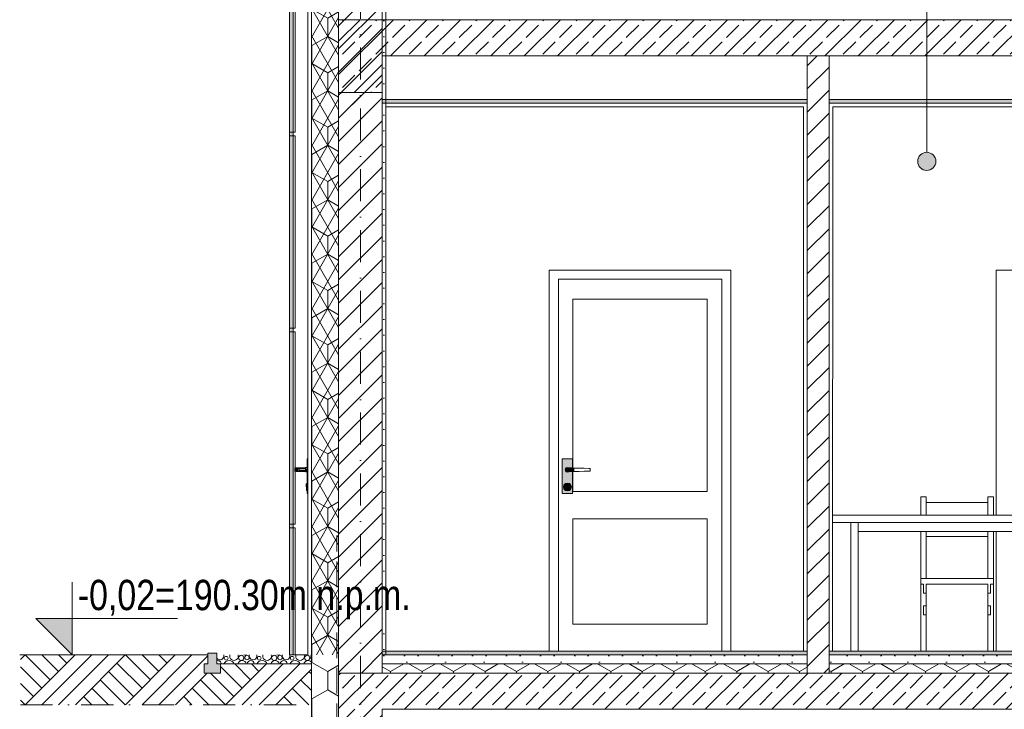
# Model space of a CAD drawing. Header units: millimetres. Extents: x -126680 to -83680, y 18016 to 39016.
# Tile 6 of 121: x -123805 to -118384, y 25392 to 29192. Entities that reach past the tile are written whole.
import ezdxf

# ---------------------------------------------------------------- set-up
doc = ezdxf.new("R2010")
doc.units = ezdxf.units.MM
doc.header["$MEASUREMENT"] = 0
for name, pattern in [('Krawędzie ukryte', [195.611112, 141.111112, -54.5]), ('Kropki i Kreski', [335.138881, 176.388884, -88.194442, 0, -70.555556]), ('Wipeout_Contour', [1000, 0, -1000])]:
    doc.linetypes.add(name, pattern=pattern)
for name, color, linetype, lineweight in [('Nowe_0_Nr_pióra__21', 7, 'Continuous', 20), ('Nowe_Konstrukcja - Stropy_Nr_pióra__21', 7, 'Continuous', 20), ('Nowe_Konstrukcja - Stropy_Nr_pióra__3', 7, 'Continuous', 13), ('Nowe_Konstrukcja - Ściany zew_Nr_pióra__106', 252, 'Continuous', 13), ('Nowe_Konstrukcja - Ściany zew_Nr_pióra__18', 9, 'Continuous', 15), ('Nowe_Konstrukcja - Ściany zew_Nr_pióra__19', 255, 'Continuous', 0), ('Nowe_Konstrukcja - Ściany zew_Nr_pióra__21', 7, 'Continuous', 20), ('Nowe_Konstrukcja - Ściany zew_Nr_pióra__3', 7, 'Continuous', 13), ('Nowe_Osie_Nr_pióra__3', 7, 'Continuous', 13), ('Nowe_Osie_Nr_pióra__4', 8, 'Continuous', 13), ('Nowe_Tabelka_Nr_pióra__3', 7, 'Continuous', 13), ('Nowe_Wnętrze - Umeblowanie_Nr_pióra__3', 7, 'Continuous', 13), ('Nowe_zagospodarowanie_Nr_pióra__21', 7, 'Continuous', 20)]:
    doc.layers.add(name, color=color, linetype=linetype, lineweight=lineweight)
for name, color, linetype, lineweight, true_color in [('Nowe_Konstrukcja - Stropy_Nr_pióra__23', 7, 'Continuous', 13, 0x858585), ('Nowe_Konstrukcja - Ściany zew_Nr_pióra__102', 7, 'Continuous', 13, 0x3e3e3e), ('Nowe_Konstrukcja - Ściany zew_Nr_pióra__142', 7, 'Continuous', 0, 0xe8e8e8), ('Nowe_Konstrukcja - Ściany zew_Nr_pióra__23', 7, 'Continuous', 13, 0x858585), ('Nowe_Konstrukcja - Ściany zew_Nr_pióra__61', 7, 'Continuous', 18, 0x6a6a6a), ('Nowe_Konstrukcja - Ściany zew_Nr_pióra__62', 7, 'Continuous', 18, 0xaaaaaa), ('Nowe_Konstrukcja - Ściany zew_Nr_pióra__87', 7, 'Continuous', 13, 0x6a6a6a)]:
    doc.layers.add(name, color=color, linetype=linetype, lineweight=lineweight, true_color=true_color)
doc.layers.add('Nowe_Konstrukcja - Ściany zew', color=7, linetype='Continuous')
doc.layers.add('Nowe_zagospodarowanie', color=7, linetype='Continuous')
doc.styles.add('STYL_AUTOMATYCZNY_2', font='arial.ttf', dxfattribs={"width": 0.8})
pattern_1 = [(45, (0, 0), (-63.63961, 63.63961), [])]
pattern_2 = [(0, (0, 0), (0, 389.7114), [24.375, -200.625]), (0, (112.5, 194.86), (0, 389.7114), [24.375, -200.625]), (60, (0, 0), (-337.5, 194.8557), [24.375, -200.625]), (60, (225, 0), (-337.5, 194.8557), [24.375, -200.625]), (120, (24.37, 0), (337.5, 194.8557), [24.375, -200.625]), (120, (249.38, 0), (337.5, 194.8557), [24.375, -200.625]), (0, (0, 37.5), (0, 75), [0, -75, 0, -112.5]), (45, (37.5, 37.5), (-53.03301, 53.03301), [0, -56.25, 0, -93.75])]
pattern_3 = [(90, (0, 0), (-173.20508, 0), [100, -200]), (90, (-86.6, 150), (-173.20508, 0), [100, -200]), (150, (-4e-14, 100), (86.60254, 150), [100, -200]), (150, (-173.2, 100), (86.60254, 150), [100, -200]), (210, (0, 0), (-86.60254, 150), [100, -200]), (210, (-173.2, -7e-14), (-86.60254, 150), [100, -200])]
pattern_4 = [(45, (0, 0), (-91.92388, 91.92388), []), (45, (-45.96, 45.96), (-91.92388, 91.92388), [97.5, -32.5])]

# ---------------------------------------------------------------- blocks, each defined once
blk = doc.blocks.new('*X2')
at = {"layer": 'Nowe_Konstrukcja - Ściany zew_Nr_pióra__23', "color": 252, "linetype": 'Continuous', "lineweight": 13, "true_color": 0x858585}
for centre, radius in [((-122668.4, 25673.7), 10.3), ((-122585.8, 25675.8), 14.3), ((-122553.9, 25677.5), 12.5), ((-122486.5, 25673.7), 10.3), ((-122404, 25675.8), 14.3), ((-122372.1, 25677.5), 12.5), ((-122304.7, 25673.7), 10.3), ((-122222.1, 25675.8), 14.3)]:
    blk.add_circle(centre, radius, dxfattribs=at)
for centre, radius, start, end in [((-122702.1, 25686.4), 21.3, 215.0233, 16.0572), ((-122714.8, 25641.5), 19.2, 2.3472, 104.0973), ((-122652.8, 25630.9), 30.6, 21.9151, 158.0849), ((-122625.3, 25685.3), 23.7, 162.8663, 17.1337), ((-122581, 25637.1), 23.9, 12.5783, 167.4217), ((-122562.8, 25721.9), 30.6, 255.0819, 284.9181), ((-122533, 25641.5), 19.2, 2.3472, 177.6528), ((-122520.2, 25686.4), 21.3, 163.9428, 16.0572), ((-122470.9, 25630.9), 30.6, 21.9151, 158.0849), ((-122443.5, 25685.3), 23.7, 162.8663, 17.1337), ((-122399.1, 25637.1), 23.9, 12.5783, 167.4217), ((-122380.9, 25721.9), 30.6, 255.0819, 284.9181), ((-122351.1, 25641.5), 19.2, 2.3472, 177.6528), ((-122338.4, 25686.4), 21.3, 163.9428, 16.0572), ((-122289.1, 25630.9), 30.6, 21.9151, 158.0849), ((-122261.6, 25685.3), 23.7, 162.8663, 17.1337), ((-122217.3, 25637.1), 23.9, 41.7902, 167.4217), ((-122199.1, 25721.9), 30.6, 255.0819, 269.1893), ((-122190.2, 25677.5), 12.5, 137.8719, 222.1281)]:
    blk.add_arc(centre, radius, start, end, dxfattribs=at)
blk = doc.blocks.new('Wypełnienie_1_2', base_point=(0, 0))
at = {"layer": 'Nowe_Konstrukcja - Ściany zew_Nr_pióra__23', "color": 252, "linetype": 'Continuous', "lineweight": 13, "true_color": 0x858585}
blk.add_blockref('*X2', (0, 0), dxfattribs=at)
blk = doc.blocks.new('Polilinia_26_2', base_point=(-118811.1, 28411.4))
at = {"layer": 'Nowe_zagospodarowanie', "linetype": 'Continuous', "lineweight": 0, "true_color": 0x000000}
blk.add_hatch(color=18, dxfattribs=at).paths.add_polyline_path([(-118861.1, 28411.4), (-118857.3, 28392.3), (-118846.5, 28376), (-118830.2, 28365.2), (-118811.1, 28361.4), (-118792, 28365.2), (-118775.8, 28376), (-118764.9, 28392.3), (-118761.1, 28411.4), (-118764.9, 28430.5), (-118775.8, 28446.7), (-118792, 28457.6), (-118811.1, 28461.4), (-118830.2, 28457.6), (-118846.5, 28446.7), (-118857.3, 28430.5)])
at = {"layer": 'Nowe_zagospodarowanie_Nr_pióra__21', "color": 7, "linetype": 'Continuous', "lineweight": 20, "flags": 128}
blk.add_lwpolyline([(-118811.1, 28461.4), (-118811.1, 29394.6), (-119311.1, 29394.6), (-119311.1, 29644.6), (-119311.1, 29694.6), (-118811.1, 29694.6), (-118811.1, 29394.6)], dxfattribs=at)
at = {"layer": 'Nowe_zagospodarowanie_Nr_pióra__21', "color": 7, "linetype": 'Continuous', "lineweight": 20}
blk.add_circle((-118811.1, 28411.4), 50, dxfattribs=at)

msp = doc.modelspace()

# ---------------------------------------------------------------- hatches: boundary and pattern name
at = {"layer": 'Nowe_Konstrukcja - Stropy_Nr_pióra__23', "linetype": 'Continuous', "lineweight": 13, "true_color": 0x858585}
h = msp.add_hatch(dxfattribs=at)
h.set_pattern_fill('Beton_zbrojony_0002', color=252, style=0, pattern_type=2)
h.set_pattern_definition(pattern_4)
h.paths.add_polyline_path([(-122049.5, 28791.9), (-121809.5, 28791.9), (-121809.5, 28992.3), (-112149.5, 28992.3), (-112149.5, 28990), (-111909.5, 28990), (-111909.5, 29192.3), (-122049.5, 29192.3)])
at = {"layer": 'Nowe_Konstrukcja - Stropy_Nr_pióra__23', "linetype": 'Continuous', "lineweight": 0, "true_color": 0xe0e0e0}
for points in [[(-119469.2, 28752.3), (-121809.2, 28752.3), (-121809.2, 28732.3), (-119469.2, 28732.3)], [(-116709.2, 28752.3), (-119349.2, 28752.3), (-119349.2, 28732.3), (-116709.2, 28732.3)], [(-119469.5, 25712.3), (-121809.5, 25712.3), (-121809.5, 25692.3), (-119469.5, 25692.3)], [(-116709.5, 25712.3), (-119349.5, 25712.3), (-119349.5, 25692.3), (-116709.5, 25692.3)]]:
    msp.add_hatch(color=254, dxfattribs=at).paths.add_polyline_path(points)
at = {"layer": 'Nowe_Konstrukcja - Stropy_Nr_pióra__23', "linetype": 'Continuous', "lineweight": 13, "true_color": 0x858585}
h = msp.add_hatch(dxfattribs=at)
h.set_pattern_fill('Beton_lekki_0002', color=252, style=0, pattern_type=2)
h.set_pattern_definition(pattern_2)
h.paths.add_polyline_path([(-119469.5, 25692.3), (-121809.5, 25692.3), (-121809.5, 25642.3), (-119469.5, 25642.3)])
h = msp.add_hatch(dxfattribs=at)
h.set_pattern_fill('Styropian_0002', color=252, style=0, pattern_type=2)
h.set_pattern_definition(pattern_3)
h.paths.add_polyline_path([(-119469.5, 25642.3), (-121809.5, 25642.3), (-121809.5, 25592.3), (-119469.5, 25592.3)])
h = msp.add_hatch(dxfattribs=at)
h.set_pattern_fill('Beton_lekki_0002', color=252, style=0, pattern_type=2)
h.set_pattern_definition(pattern_2)
h.paths.add_polyline_path([(-116709.5, 25692.3), (-119349.5, 25692.3), (-119349.5, 25642.3), (-116709.5, 25642.3)])
h = msp.add_hatch(dxfattribs=at)
h.set_pattern_fill('Styropian_0002', color=252, style=0, pattern_type=2)
h.set_pattern_definition(pattern_3)
h.paths.add_polyline_path([(-116709.5, 25642.3), (-119349.5, 25642.3), (-119349.5, 25592.3), (-116709.5, 25592.3)])
h = msp.add_hatch(dxfattribs=at)
h.set_pattern_fill('Beton_zbrojony_0002', color=252, style=0, pattern_type=2)
h.set_pattern_definition(pattern_4)
h.paths.add_polyline_path([(-122049.5, 25342.3), (-121809.5, 25342.3), (-121809.5, 25392.3), (-112149.5, 25392.3), (-111909.5, 25392.3), (-111909.5, 25592.3), (-122049.5, 25592.3), (-122049.5, 25392.3)])
at = {"layer": 'Nowe_Konstrukcja - Ściany zew_Nr_pióra__102', "linetype": 'Continuous', "lineweight": 13, "true_color": 0x3e3e3e}
for points in [[(-120799.9, 26718.3), (-120800.8, 26718.8), (-120802.5, 26712.3), (-120801.5, 26712.3)], [(-120801.5, 26712.3), (-120802.5, 26712.3), (-120800.8, 26705.8), (-120799.9, 26706.3)], [(-120795.5, 26722.7), (-120796, 26723.5), (-120800.8, 26718.8), (-120799.9, 26718.3)], [(-120799.9, 26706.3), (-120800.8, 26705.8), (-120796, 26701), (-120795.5, 26701.9)], [(-120795.5, 26701.9), (-120796, 26701), (-120789.5, 26699.3), (-120789.5, 26700.3)], [(-120789.5, 26700.3), (-120789.5, 26699.3), (-120783, 26701), (-120783.5, 26701.9)], [(-120783.5, 26701.9), (-120783, 26701), (-120781.8, 26702.3), (-120783.1, 26702.3)], [(-120795.6, 26629.8), (-120796.4, 26630.3), (-120797.5, 26626.3), (-120796.5, 26626.3)], [(-120796.5, 26626.3), (-120797.5, 26626.3), (-120796.4, 26622.3), (-120795.6, 26622.8)], [(-120795.6, 26622.8), (-120796.4, 26622.3), (-120793.5, 26619.4), (-120793, 26620.2)], [(-120793, 26620.2), (-120793.5, 26619.4), (-120789.5, 26618.3), (-120789.5, 26619.3)], [(-120789.5, 26619.3), (-120789.5, 26618.3), (-120785.5, 26619.4), (-120786, 26620.2)], [(-120786, 26620.2), (-120785.5, 26619.4), (-120782.6, 26622.3), (-120783.4, 26622.8)]]:
    msp.add_hatch(color=250, dxfattribs=at).paths.add_polyline_path(points)
at = {"layer": 'Nowe_Konstrukcja - Ściany zew_Nr_pióra__106', "linetype": 'Continuous', "lineweight": 13}
for points in [[(-120809.5, 26617.3), (-120811.5, 26617.3), (-120808.6, 26606.3), (-120806.8, 26607.3)], [(-120783.4, 26629.8), (-120782.6, 26630.3), (-120785.5, 26633.2), (-120786, 26632.3)], [(-120806.8, 26607.3), (-120808.6, 26606.3), (-120800.5, 26598.2), (-120799.5, 26600)], [(-120799.5, 26600), (-120800.5, 26598.2), (-120789.5, 26595.3), (-120789.5, 26597.3)], [(-120789.5, 26597.3), (-120789.5, 26595.3), (-120778.5, 26598.2), (-120779.5, 26600)]]:
    msp.add_hatch(color=252, dxfattribs=at).paths.add_polyline_path(points)
at = {"layer": 'Nowe_Konstrukcja - Ściany zew_Nr_pióra__142', "linetype": 'Continuous', "lineweight": 0, "true_color": 0xe8e8e8}
msp.add_hatch(color=254, dxfattribs=at).paths.add_polyline_path([(-120769.5, 26617.3), (-120767.5, 26617.3), (-120770.5, 26628.3), (-120772.2, 26627.3)])
at = {"layer": 'Nowe_Konstrukcja - Ściany zew_Nr_pióra__18', "linetype": 'Continuous', "lineweight": 15}
h = msp.add_hatch(color=9, dxfattribs=at)
h.paths.add_polyline_path([(-120761, 26772.3), (-120818, 26772.3), (-120818, 26582.3), (-120761, 26582.3), (-120761, 26702.4), (-120764.5, 26702.3), (-120781.8, 26702.3), (-120783, 26701), (-120789.5, 26699.3), (-120796, 26701), (-120800.8, 26705.8), (-120802.5, 26712.3), (-120800.8, 26718.8), (-120796, 26723.5), (-120789.5, 26725.3), (-120783, 26723.5), (-120781.8, 26722.3), (-120764.5, 26722.3), (-120761, 26722.2)])
h.paths.add_polyline_path([(-120808.6, 26606.3), (-120811.5, 26617.3), (-120808.6, 26628.3), (-120800.5, 26636.3), (-120789.5, 26639.3), (-120778.5, 26636.3), (-120770.5, 26628.3), (-120767.5, 26617.3), (-120770.5, 26606.3), (-120778.5, 26598.2), (-120789.5, 26595.3), (-120800.5, 26598.2)], flags=0)
for points in [[(-122290.5, 26721.9), (-122290.5, 26702.7), (-122288.2, 26703.5), (-122288.2, 26721.1)], [(-122288.2, 26721.1), (-122288.2, 26703.5), (-122283.5, 26704.2), (-122283.5, 26720.3)], [(-120789.5, 26702.3), (-120764.5, 26702.3), (-120764.5, 26722.3), (-120789.5, 26722.3), (-120794.5, 26720.9), (-120798.2, 26717.3), (-120799.5, 26712.3), (-120798.2, 26707.3), (-120794.5, 26703.6)], [(-120764.5, 26722.3), (-120764.5, 26702.3), (-120751.1, 26702.7), (-120751.1, 26721.9)], [(-120772.2, 26607.3), (-120770.5, 26606.3), (-120767.5, 26617.3), (-120769.5, 26617.3)]]:
    msp.add_hatch(color=9, dxfattribs=at).paths.add_polyline_path(points)
h = msp.add_hatch(color=9, dxfattribs=at)
h.paths.add_polyline_path([(-120809.5, 26617.3), (-120806.8, 26607.3), (-120799.5, 26600), (-120789.5, 26597.3), (-120779.5, 26600), (-120772.2, 26607.3), (-120769.5, 26617.3), (-120772.2, 26627.3), (-120779.5, 26634.6), (-120789.5, 26637.3), (-120799.5, 26634.6), (-120806.8, 26627.3)])
h.paths.add_polyline_path([(-120797.5, 26626.3), (-120796.4, 26630.3), (-120793.5, 26633.2), (-120789.5, 26634.3), (-120785.5, 26633.2), (-120782.6, 26630.3), (-120781.5, 26626.3), (-120782.6, 26622.3), (-120785.5, 26619.4), (-120789.5, 26618.3), (-120793.5, 26619.4), (-120796.4, 26622.3)], flags=0)
at = {"layer": 'Nowe_Konstrukcja - Ściany zew_Nr_pióra__19', "linetype": 'Continuous', "lineweight": 0}
for points in [[(-120779.5, 26634.6), (-120778.5, 26636.3), (-120789.5, 26639.3), (-120789.5, 26637.3)], [(-120772.2, 26627.3), (-120770.5, 26628.3), (-120778.5, 26636.3), (-120779.5, 26634.6)]]:
    msp.add_hatch(color=255, dxfattribs=at).paths.add_polyline_path(points)
at = {"layer": 'Nowe_Konstrukcja - Ściany zew_Nr_pióra__21', "linetype": 'Continuous', "lineweight": 20}
msp.add_hatch(color=7, dxfattribs=at).paths.add_polyline_path([(-123517.2, 25692.3), (-123517.2, 25892.3), (-123717.2, 25892.3)])
at = {"layer": 'Nowe_Konstrukcja - Ściany zew_Nr_pióra__23', "linetype": 'Continuous', "lineweight": 0, "true_color": 0xe0e0e0}
msp.add_hatch(color=254, dxfattribs=at).paths.add_polyline_path([(-122299.5, 29292.3), (-122319.5, 29292.3), (-122319.5, 25692.3), (-122299.5, 25692.3)])
at = {"layer": 'Nowe_Konstrukcja - Ściany zew_Nr_pióra__23', "linetype": 'Continuous', "lineweight": 13, "true_color": 0x858585}
h = msp.add_hatch(dxfattribs=at)
h.set_pattern_fill('Bloczki_ceramiczne_0002', color=252, style=0, pattern_type=2)
h.set_pattern_definition(pattern_1)
h.paths.add_polyline_path([(-122049.5, 29292.3), (-122049.5, 25692.3), (-121809.5, 25692.3), (-121809.5, 29292.3)])
h = msp.add_hatch(dxfattribs=at)
h.set_pattern_fill('Tynk_0002', color=252, style=0, pattern_type=2)
h.set_pattern_definition([(0, (0, 0), (0, 86.60254), [0, -50]), (0, (25, 43.3), (0, 86.60254), [0, -50])])
h.paths.add_polyline_path([(-121809.5, 29292.3), (-121809.5, 25692.3), (-121789.5, 25692.3), (-121789.5, 29292.3)])
h = msp.add_hatch(dxfattribs=at)
h.set_pattern_fill('Bloczki_ceramiczne_0002', color=252, style=0, pattern_type=2)
h.set_pattern_definition(pattern_1)
h.paths.add_polyline_path([(-119349.5, 28992.3), (-119469.5, 28992.3), (-119469.5, 25592.3), (-119349.5, 25592.3)])
h = msp.add_hatch(dxfattribs=at)
h.set_pattern_fill('Bloczki_ceramiczne_0002', color=252, style=0, pattern_type=2)
h.set_pattern_definition(pattern_1)
h.paths.add_polyline_path([(-122049.5, 25712.3), (-121809.5, 25712.3), (-121809.5, 28793.7), (-121929.5, 28793.7), (-122049.5, 28793.7)])
for points in [[(-120783.5, 26722.7), (-120783, 26723.5), (-120789.5, 26725.3), (-120789.5, 26724.3)], [(-120783.5, 26722.7), (-120783.1, 26722.3), (-120781.8, 26722.3), (-120783, 26723.5)], [(-120786, 26632.3), (-120785.5, 26633.2), (-120789.5, 26634.3), (-120789.5, 26633.3)], [(-120779.5, 26600), (-120778.5, 26598.2), (-120770.5, 26606.3), (-120772.2, 26607.3)], [(-122719.5, 25702.3), (-122719.5, 25642.3), (-122699.5, 25642.3), (-122699.5, 25592.3), (-122769.5, 25592.3), (-122789.9, 25592.3), (-122789.9, 25642.3), (-122769.5, 25642.3), (-122769.5, 25702.3)]]:
    msp.add_hatch(color=252, dxfattribs=at).paths.add_polyline_path(points)
h = msp.add_hatch(dxfattribs=at)
h.set_pattern_fill('Bloczki_ceramiczne_0002', color=252, style=0, pattern_type=2)
h.set_pattern_definition(pattern_1)
h.paths.add_polyline_path([(-122049.5, 25712.3), (-122049.5, 25392.3), (-122048.5, 25392.3), (-122048.5, 25592.3), (-121929.5, 25592.3), (-121809.5, 25592.3), (-121809.5, 25712.3)])
h = msp.add_hatch(dxfattribs=at)
h.set_pattern_fill('Grunt_0002', color=252, style=0, pattern_type=2)
h.set_pattern_definition([(45, (0, 0), (-137.88582, 137.88582), []), (45, (-45.96, 45.96), (-275.7716, 275.7716), []), (45, (-91.92, 91.92), (-275.7716, 275.7716), []), (135, (-137.886, 137.886), (45.96194, 45.96194), [195, -195])])
h.paths.add_polyline_path([(-122199.5, 25642.3), (-122199.5, 25417.8), (-123801.3, 25417.8), (-123801.3, 25692.3), (-122769.5, 25692.3), (-122769.5, 25642.3), (-122789.9, 25642.3), (-122789.9, 25592.3), (-122769.5, 25592.3), (-122699.5, 25592.3), (-122699.5, 25642.3)])
at = {"layer": 'Nowe_Konstrukcja - Ściany zew_Nr_pióra__61', "linetype": 'Continuous', "lineweight": 18, "true_color": 0x6a6a6a}
for points in [[(-120801.5, 26712.3), (-120799.9, 26706.3), (-120795.5, 26701.9), (-120789.5, 26700.3), (-120783.5, 26701.9), (-120783.1, 26702.3), (-120789.5, 26702.3), (-120794.5, 26703.6), (-120798.2, 26707.3), (-120799.5, 26712.3), (-120798.2, 26717.3), (-120794.5, 26720.9), (-120789.5, 26722.3), (-120783.1, 26722.3), (-120783.5, 26722.7), (-120789.5, 26724.3), (-120795.5, 26722.7), (-120799.9, 26718.3)], [(-120789.5, 26724.3), (-120789.5, 26725.3), (-120796, 26723.5), (-120795.5, 26722.7)], [(-120782.5, 26626.3), (-120783.4, 26629.8), (-120786, 26632.3), (-120789.5, 26633.3), (-120793, 26632.3), (-120795.6, 26629.8), (-120796.5, 26626.3), (-120795.6, 26622.8), (-120793, 26620.2), (-120789.5, 26619.3), (-120786, 26620.2), (-120783.4, 26622.8)], [(-120793, 26632.3), (-120793.5, 26633.2), (-120796.4, 26630.3), (-120795.6, 26629.8)], [(-120783.4, 26622.8), (-120782.6, 26622.3), (-120781.5, 26626.3), (-120782.5, 26626.3)]]:
    msp.add_hatch(color=251, dxfattribs=at).paths.add_polyline_path(points)
at = {"layer": 'Nowe_Konstrukcja - Ściany zew_Nr_pióra__62', "linetype": 'Continuous', "lineweight": 18, "true_color": 0xaaaaaa}
for points in [[(-122283.5, 26720.3), (-122283.5, 26704.2), (-122276.6, 26705), (-122276.6, 26719.5)], [(-122276.6, 26719.5), (-122276.6, 26705), (-122273.6, 26705.3), (-122273.6, 26719.3)], [(-120799.5, 26634.6), (-120800.5, 26636.3), (-120808.6, 26628.3), (-120806.8, 26627.3)]]:
    msp.add_hatch(color=253, dxfattribs=at).paths.add_polyline_path(points)

# ---------------------------------------------------------------- linework, layer by layer
at = {"layer": 'Nowe_0_Nr_pióra__21', "color": 7, "linetype": 'Continuous', "lineweight": 20, "flags": 128}
msp.add_lwpolyline([(-123517.2, 26092.3), (-123517.2, 25692.3), (-123517.2, 25892.3), (-123717.2, 25892.3), (-123517.2, 25692.3), (-123517.2, 25892.3), (-122936.9, 25892.3)], dxfattribs=at)
at = {"layer": 'Nowe_Konstrukcja - Stropy_Nr_pióra__21', "color": 7, "linetype": 'Continuous', "lineweight": 20, "flags": 128}
for points in [[(-122049.5, 28791.9), (-121809.5, 28791.9), (-121809.5, 28992.3), (-112149.5, 28992.3), (-112149.5, 28990), (-111909.5, 28990), (-111909.5, 29192.3), (-122049.5, 29192.3)], [(-122049.5, 25342.3), (-121809.5, 25342.3), (-121809.5, 25392.3), (-112149.5, 25392.3), (-111909.5, 25392.3), (-111909.5, 25592.3), (-122049.5, 25592.3), (-122049.5, 25392.3)]]:
    msp.add_lwpolyline(points, close=True, dxfattribs=at)
at = {"layer": 'Nowe_Konstrukcja - Stropy_Nr_pióra__3', "color": 7, "linetype": 'Continuous', "lineweight": 13}
for p, q in [((-121789.5, 28992.3), (-119469.5, 28992.3)), ((-119349.5, 28992.3), (-116709.5, 28992.3)), ((-121809.2, 28752.3), (-119469.2, 28752.3)), ((-121809.2, 28732.3), (-119469.2, 28732.3)), ((-121789.2, 28752.3), (-119469.2, 28752.3)), ((-121789.2, 28732.3), (-119469.2, 28732.3)), ((-119349.2, 28752.3), (-116709.2, 28752.3)), ((-119349.2, 28752.3), (-116709.2, 28752.3)), ((-119349.2, 28732.3), (-116709.2, 28732.3)), ((-119349.2, 28732.3), (-116709.2, 28732.3)), ((-121809.5, 25692.3), (-119469.5, 25692.3)), ((-121809.5, 25642.3), (-119469.5, 25642.3)), ((-121789.5, 25692.3), (-119469.5, 25692.3)), ((-121789.5, 25642.3), (-119469.5, 25642.3)), ((-119349.5, 25692.3), (-116709.5, 25692.3)), ((-119349.5, 25692.3), (-116709.5, 25692.3)), ((-119349.5, 25642.3), (-116709.5, 25642.3)), ((-119349.5, 25642.3), (-116709.5, 25642.3))]:
    msp.add_line(p, q, dxfattribs=at)
at = {"layer": 'Nowe_Konstrukcja - Ściany zew_Nr_pióra__21', "color": 7, "linetype": 'Continuous', "lineweight": 20}
for p, q in [((-122319.5, 29292.3), (-122319.5, 25692.3)), ((-122319.5, 29272.3), (-122319.5, 28572.3)), ((-122289.5, 29272.3), (-122289.5, 28572.3)), ((-121789.5, 28792.3), (-121789.5, 25692.3)), ((-122289.5, 28572.3), (-122319.5, 28572.3)), ((-122319.5, 28552.3), (-122319.5, 27492.3)), ((-122289.5, 28552.3), (-122319.5, 28552.3)), ((-122289.5, 28552.3), (-122289.5, 27492.3)), ((-122289.5, 27492.3), (-122319.5, 27492.3)), ((-122319.5, 27472.3), (-122319.5, 26412.3)), ((-122289.5, 27472.3), (-122319.5, 27472.3)), ((-122289.5, 27472.3), (-122289.5, 26412.3)), ((-122289.5, 26412.3), (-122319.5, 26412.3)), ((-122319.5, 26392.3), (-122319.5, 25692.3)), ((-122289.5, 26392.3), (-122319.5, 26392.3)), ((-122289.5, 26392.3), (-122289.5, 25692.3)), ((-118429.5, 26372.3), (-118429.5, 25712.3))]:
    msp.add_line(p, q, dxfattribs=at)
at = {"layer": 'Nowe_Konstrukcja - Ściany zew_Nr_pióra__21', "color": 7, "linetype": 'Continuous', "lineweight": 20, "flags": 128}
msp.add_lwpolyline([(-121789.5, 29292.3), (-121789.5, 29272.3), (-121789.5, 29222.3), (-121789.5, 29172.3), (-121789.5, 28972.3), (-121789.5, 28832.3), (-121789.5, 28812.3), (-121789.5, 28792.3)], dxfattribs=at)
at = {"layer": 'Nowe_Konstrukcja - Ściany zew_Nr_pióra__21', "color": 7, "linetype": 'Krawędzie ukryte', "lineweight": 20, "flags": 128}
msp.add_lwpolyline([(-122059.5, 21762.6), (-122059.5, 26349.5)], dxfattribs=at)
at = {"layer": 'Nowe_Konstrukcja - Ściany zew_Nr_pióra__3', "color": 7, "linetype": 'Continuous', "lineweight": 13}
for p, q in [((-122299.5, 29292.3), (-122299.5, 25692.3)), ((-122049.5, 25712.3), (-122049.5, 29312.3)), ((-122049.5, 25712.3), (-122049.5, 29312.3)), ((-122049.5, 29292.3), (-122049.5, 25692.3)), ((-121809.5, 29292.3), (-121809.5, 25692.3)), ((-121809.5, 25712.3), (-121809.5, 28992.3)), ((-121809.5, 25712.3), (-121809.5, 28992.3)), ((-119489.5, 28992.3), (-119469.5, 28992.3)), ((-119469.5, 25592.3), (-119469.5, 28992.3)), ((-119469.5, 25712.3), (-119469.5, 28992.3)), ((-119349.5, 25592.3), (-119349.5, 28992.3)), ((-119349.5, 28992.3), (-119329.5, 28992.3)), ((-119349.5, 25712.3), (-119349.5, 28992.3)), ((-121789.5, 25712.3), (-121789.5, 28712.3)), ((-121789.2, 28712.3), (-119489.2, 28712.3)), ((-119489.5, 25712.3), (-119489.5, 28712.3)), ((-119329.5, 25712.3), (-119329.2, 28712.3)), ((-119329.2, 28712.3), (-116729.2, 28712.3)), ((-120889.5, 27812.3), (-120889.5, 27762.3)), ((-119889.5, 27812.3), (-120889.5, 27812.3)), ((-119889.5, 27762.3), (-119889.5, 27812.3)), ((-118429.5, 27812.3), (-118429.5, 27762.3)), ((-117429.5, 27812.3), (-118429.5, 27812.3)), ((-120889.5, 27762.3), (-120889.5, 25712.3)), ((-120839.5, 27652.3), (-120839.5, 27762.3)), ((-120839.5, 27762.3), (-119939.5, 27762.3)), ((-119939.5, 27762.3), (-119939.5, 27652.3)), ((-119889.5, 25712.3), (-119889.5, 27762.3)), ((-118429.5, 27762.3), (-118429.5, 26462.3)), ((-120839.5, 25862.3), (-120839.5, 27652.3)), ((-120019.5, 27652.3), (-120759.5, 27652.3)), ((-120759.5, 27652.3), (-120759.5, 26722.1)), ((-120019.5, 26592.3), (-120019.5, 27652.3)), ((-119939.5, 27652.3), (-119939.5, 25862.3)), ((-120818, 26772.3), (-120761, 26772.3)), ((-120818, 26582.3), (-120818, 26772.3)), ((-120761, 26772.3), (-120761, 26722.2)), ((-122283.5, 26722.3), (-122290.5, 26722.3)), ((-122290.5, 26722.3), (-122290.5, 26721.9)), ((-122290.5, 26721.9), (-122288.2, 26721.1)), ((-122290.5, 26721.9), (-122290.5, 26702.7)), ((-122288.2, 26703.5), (-122290.5, 26702.7)), ((-122290.5, 26702.7), (-122290.5, 26702.3)), ((-122288.2, 26721.1), (-122283.5, 26720.3)), ((-122283.5, 26704.2), (-122288.2, 26703.5)), ((-122283.5, 26722.3), (-122283.5, 26721.9)), ((-122283.5, 26721.9), (-122281.2, 26721.1)), ((-122283.5, 26720.3), (-122276.6, 26719.5)), ((-122276.6, 26705), (-122283.5, 26704.2)), ((-122281.2, 26703.5), (-122283.5, 26702.7)), ((-122283.5, 26702.7), (-122283.5, 26702.3)), ((-122281.2, 26721.1), (-122276.7, 26720.3)), ((-122276.7, 26704.2), (-122281.2, 26703.5)), ((-122276.7, 26720.3), (-122269.9, 26719.5)), ((-122269.9, 26705), (-122276.7, 26704.2)), ((-122276.6, 26719.5), (-122273.6, 26719.3)), ((-122273.6, 26705.3), (-122276.6, 26705)), ((-122273.6, 26719.3), (-122273.6, 26705.3)), ((-122267, 26719.3), (-122273.6, 26719.3)), ((-122267, 26705.3), (-122273.6, 26705.3)), ((-122269.9, 26719.5), (-122267, 26719.3)), ((-122267, 26705.3), (-122269.9, 26705)), ((-122267, 26719.3), (-122267, 26705.3)), ((-120802.5, 26712.3), (-120800.8, 26718.8)), ((-120800.8, 26705.8), (-120802.5, 26712.3)), ((-120801.5, 26712.3), (-120799.9, 26718.3)), ((-120799.9, 26706.3), (-120801.5, 26712.3)), ((-120800.8, 26718.8), (-120796, 26723.5)), ((-120796, 26701), (-120800.8, 26705.8)), ((-120799.9, 26718.3), (-120795.5, 26722.7)), ((-120795.5, 26701.9), (-120799.9, 26706.3)), ((-120799.5, 26712.3), (-120798.2, 26717.3)), ((-120798.2, 26707.3), (-120799.5, 26712.3)), ((-120798.2, 26717.3), (-120794.5, 26720.9)), ((-120794.5, 26703.6), (-120798.2, 26707.3)), ((-120796, 26723.5), (-120789.5, 26725.3)), ((-120789.5, 26699.3), (-120796, 26701)), ((-120795.5, 26722.7), (-120789.5, 26724.3)), ((-120789.5, 26700.3), (-120795.5, 26701.9)), ((-120794.5, 26720.9), (-120789.5, 26722.3)), ((-120789.5, 26702.3), (-120794.5, 26703.6)), ((-120789.5, 26725.3), (-120783, 26723.5)), ((-120789.5, 26724.3), (-120783.5, 26722.7)), ((-120789.5, 26722.3), (-120764.5, 26722.3)), ((-120764.5, 26702.3), (-120789.5, 26702.3)), ((-120783.5, 26701.9), (-120789.5, 26700.3)), ((-120783, 26701), (-120789.5, 26699.3)), ((-120783.5, 26722.7), (-120783.1, 26722.3)), ((-120783.1, 26702.3), (-120783.5, 26701.9)), ((-120783, 26723.5), (-120781.8, 26722.3)), ((-120781.8, 26702.3), (-120783, 26701)), ((-120764.5, 26722.3), (-120751.1, 26721.9)), ((-120751.1, 26702.7), (-120764.5, 26702.3)), ((-120761, 26702.4), (-120761, 26582.3)), ((-120759.5, 26702.4), (-120759.5, 26592.3)), ((-120751.1, 26721.9), (-120724.4, 26721.1)), ((-120724.4, 26703.5), (-120751.1, 26702.7)), ((-120724.4, 26721.1), (-120698, 26720.3)), ((-120698, 26704.2), (-120724.4, 26703.5)), ((-120698, 26720.3), (-120672.1, 26719.5)), ((-120672.1, 26705), (-120698, 26704.2)), ((-120672.1, 26719.5), (-120664, 26719.3)), ((-120664, 26705.3), (-120672.1, 26705)), ((-120664, 26719.3), (-120664, 26705.3)), ((-120811.5, 26617.3), (-120808.6, 26628.3)), ((-120808.6, 26606.3), (-120811.5, 26617.3)), ((-120809.5, 26617.3), (-120806.8, 26627.3)), ((-120806.8, 26607.3), (-120809.5, 26617.3)), ((-120808.6, 26628.3), (-120800.5, 26636.3)), ((-120806.8, 26627.3), (-120799.5, 26634.6)), ((-120800.5, 26636.3), (-120789.5, 26639.3)), ((-120799.5, 26634.6), (-120789.5, 26637.3)), ((-120797.5, 26626.3), (-120796.4, 26630.3)), ((-120796.4, 26622.3), (-120797.5, 26626.3)), ((-120796.5, 26626.3), (-120795.6, 26629.8)), ((-120795.6, 26622.8), (-120796.5, 26626.3)), ((-120796.4, 26630.3), (-120793.5, 26633.2)), ((-120793.5, 26619.4), (-120796.4, 26622.3)), ((-120795.6, 26629.8), (-120793, 26632.3)), ((-120793, 26620.2), (-120795.6, 26622.8)), ((-120793.5, 26633.2), (-120789.5, 26634.3)), ((-120789.5, 26618.3), (-120793.5, 26619.4)), ((-120793, 26632.3), (-120789.5, 26633.3)), ((-120789.5, 26619.3), (-120793, 26620.2)), ((-120789.5, 26639.3), (-120778.5, 26636.3)), ((-120789.5, 26637.3), (-120779.5, 26634.6)), ((-120789.5, 26634.3), (-120785.5, 26633.2)), ((-120789.5, 26633.3), (-120786, 26632.3)), ((-120786, 26620.2), (-120789.5, 26619.3)), ((-120785.5, 26619.4), (-120789.5, 26618.3)), ((-120786, 26632.3), (-120783.4, 26629.8)), ((-120783.4, 26622.8), (-120786, 26620.2)), ((-120785.5, 26633.2), (-120782.6, 26630.3)), ((-120782.6, 26622.3), (-120785.5, 26619.4)), ((-120783.4, 26629.8), (-120782.5, 26626.3)), ((-120782.5, 26626.3), (-120783.4, 26622.8)), ((-120782.6, 26630.3), (-120781.5, 26626.3)), ((-120781.5, 26626.3), (-120782.6, 26622.3)), ((-120779.5, 26634.6), (-120772.2, 26627.3)), ((-120778.5, 26636.3), (-120770.5, 26628.3)), ((-120772.2, 26627.3), (-120769.5, 26617.3)), ((-120769.5, 26617.3), (-120772.2, 26607.3)), ((-120770.5, 26628.3), (-120767.5, 26617.3)), ((-120767.5, 26617.3), (-120770.5, 26606.3)), ((-120761, 26582.3), (-120818, 26582.3)), ((-120800.5, 26598.2), (-120808.6, 26606.3)), ((-120799.5, 26600), (-120806.8, 26607.3)), ((-120789.5, 26595.3), (-120800.5, 26598.2)), ((-120789.5, 26597.3), (-120799.5, 26600)), ((-120779.5, 26600), (-120789.5, 26597.3)), ((-120778.5, 26598.2), (-120789.5, 26595.3)), ((-120772.2, 26607.3), (-120779.5, 26600)), ((-120770.5, 26606.3), (-120778.5, 26598.2)), ((-120759.5, 26592.3), (-120019.5, 26592.3)), ((-120019.5, 26442.3), (-120759.5, 26442.3)), ((-120759.5, 26442.3), (-120759.5, 25862.3)), ((-120019.5, 25862.3), (-120019.5, 26442.3)), ((-120839.5, 25712.3), (-120839.5, 25862.3)), ((-120759.5, 25862.3), (-120019.5, 25862.3)), ((-119939.5, 25862.3), (-119939.5, 25712.3)), ((-122049.5, 21762.6), (-122049.5, 25712.3)), ((-122049.5, 21762.6), (-122049.5, 25712.3)), ((-121809.5, 25592.3), (-121809.5, 25712.3)), ((-121809.5, 25592.3), (-121809.5, 25712.3)), ((-121809.5, 25712.3), (-119469.5, 25712.3)), ((-119489.5, 25712.3), (-119469.5, 25712.3)), ((-119349.5, 25712.3), (-119329.5, 25712.3)), ((-119349.5, 25712.3), (-116709.5, 25712.3)), ((-121789.5, 25592.3), (-122049.5, 25592.3))]:
    msp.add_line(p, q, dxfattribs=at)
at = {"layer": 'Nowe_Osie_Nr_pióra__3', "color": 7, "linetype": 'Kropki i Kreski', "lineweight": 13}
for p, q in [((-121929.5, 37419.5), (-121929.5, 21722.9)), ((-123801.3, 25417.8), (-122199.5, 25417.8))]:
    msp.add_line(p, q, dxfattribs=at)
at = {"layer": 'Nowe_Osie_Nr_pióra__3', "color": 7, "linetype": 'Continuous', "lineweight": 13, "flags": 128}
msp.add_lwpolyline([(-122769.5, 25692.3), (-123805.3, 25692.3)], dxfattribs=at)
at = {"layer": 'Nowe_Osie_Nr_pióra__4', "color": 8, "linetype": 'Continuous', "lineweight": 13, "flags": 128}
msp.add_lwpolyline([(-122719.5, 25642.3), (-122719.5, 25702.3), (-122769.5, 25702.3), (-122769.5, 25642.3), (-122789.9, 25642.3), (-122789.9, 25592.3), (-122769.5, 25592.3), (-122699.5, 25592.3), (-122699.5, 25642.3)], close=True, dxfattribs=at)
at = {"layer": 'Nowe_Wnętrze - Umeblowanie_Nr_pióra__3', "color": 7, "linetype": 'Continuous', "lineweight": 13}
for p, q in [((-118814.5, 26562.3), (-118844.5, 26562.3)), ((-118844.5, 26462.3), (-118844.5, 26562.3)), ((-118814.5, 26462.3), (-118814.5, 26562.3)), ((-118474.5, 26532.3), (-118814.5, 26532.3)), ((-118474.5, 26562.3), (-118444.5, 26562.3)), ((-118474.5, 26462.3), (-118474.5, 26562.3)), ((-118444.5, 26462.3), (-118444.5, 26562.3)), ((-119329.5, 26462.3), (-117959.4, 26462.3)), ((-119329.5, 26422.3), (-117959.4, 26422.3)), ((-119229.5, 25712.3), (-119229.5, 26422.3)), ((-119189.5, 25712.3), (-119189.5, 26422.3)), ((-119189.5, 26372.3), (-118099.4, 26372.3)), ((-118844.5, 26112.3), (-118844.5, 26372.3)), ((-118814.5, 26112.3), (-118814.5, 26372.3)), ((-118474.5, 26112.3), (-118474.5, 26372.3)), ((-118444.5, 26112.3), (-118444.5, 26372.3)), ((-118474.5, 26344.8), (-118814.5, 26344.8)), ((-118844.5, 26112.3), (-118444.5, 26112.3)), ((-118844.5, 26082.3), (-118844.5, 26112.3)), ((-118844.5, 25712.3), (-118844.5, 26082.3)), ((-118844.5, 26082.3), (-118829.5, 26082.3)), ((-118829.5, 26032.3), (-118829.5, 26082.3)), ((-118814.5, 26032.3), (-118814.5, 26082.3)), ((-118814.5, 26082.3), (-118474.5, 26082.3)), ((-118474.5, 26032.3), (-118474.5, 26082.3)), ((-118459.5, 26032.3), (-118459.5, 26082.3)), ((-118459.5, 26082.3), (-118444.5, 26082.3)), ((-118444.5, 26082.3), (-118444.5, 26112.3)), ((-118444.5, 25712.3), (-118444.5, 26082.3)), ((-118829.5, 26032.3), (-118814.5, 26032.3)), ((-118814.5, 25962.3), (-118814.5, 26032.3)), ((-118474.5, 25962.3), (-118474.5, 26032.3)), ((-118474.5, 26032.3), (-118459.5, 26032.3)), ((-118829.5, 25962.3), (-118814.5, 25962.3)), ((-118829.5, 25912.3), (-118829.5, 25962.3)), ((-118814.5, 25912.3), (-118814.5, 25962.3)), ((-118474.5, 25962.3), (-118459.5, 25962.3)), ((-118474.5, 25912.3), (-118474.5, 25962.3)), ((-118459.5, 25912.3), (-118459.5, 25962.3)), ((-118829.5, 25912.3), (-118814.5, 25912.3)), ((-118814.5, 25712.3), (-118814.5, 25912.3)), ((-118474.5, 25712.3), (-118474.5, 25912.3)), ((-118474.5, 25912.3), (-118459.5, 25912.3))]:
    msp.add_line(p, q, dxfattribs=at)

# ---------------------------------------------------------------- block references
at = {"layer": 'Nowe_Konstrukcja - Ściany zew_Nr_pióra__23', "color": 252, "linetype": 'Continuous', "lineweight": 13, "true_color": 0x858585}
msp.add_blockref('Wypełnienie_1_2', (0, 0), dxfattribs=at)
at = {"layer": 'Nowe_zagospodarowanie', "color": 7, "linetype": 'Continuous', "lineweight": 20}
msp.add_blockref('Polilinia_26_2', (-118811.1, 28411.4), dxfattribs=at)

# ---------------------------------------------------------------- wipeouts: each hides what was drawn before it
at = {"color": 254, "linetype": 'Wipeout_Contour', "lineweight": 0, "ltscale": 502381.892918}
msp.add_wipeout([(-122234.5, 28572.3), (-122204.5, 28572.3), (-122204.5, 29272.3), (-122234.5, 29272.3)], dxfattribs=at).dxf.layer = 'Nowe_Konstrukcja - Ściany zew'

# ---------------------------------------------------------------- next in the draw order: wipeouts: each hides what was drawn before it
at = {"color": 254, "linetype": 'Wipeout_Contour', "lineweight": 0, "ltscale": 501567.521924}
msp.add_wipeout([(-122234.5, 27492.3), (-122204.5, 27492.3), (-122204.5, 28552.3), (-122234.5, 28552.3)], dxfattribs=at).dxf.layer = 'Nowe_Konstrukcja - Ściany zew'
at = {"color": 254, "linetype": 'Wipeout_Contour', "lineweight": 0, "ltscale": 499854.796741}
msp.add_wipeout([(-122234.5, 26392.3), (-122234.5, 25692.3), (-122204.5, 25692.3), (-122204.5, 26392.3)], dxfattribs=at).dxf.layer = 'Nowe_Konstrukcja - Ściany zew'

# ---------------------------------------------------------------- next in the draw order: hatches: boundary and pattern name
at = {"layer": 'Nowe_Konstrukcja - Ściany zew_Nr_pióra__23', "linetype": 'Continuous', "lineweight": 13, "true_color": 0x858585}
h = msp.add_hatch(dxfattribs=at)
h.set_pattern_fill('Styropian_0002', color=252, style=0, pattern_type=2)
h.set_pattern_definition(pattern_3)
h.paths.add_polyline_path([(-122049.5, 25712.3), (-122199.5, 25712.3), (-122199.5, 21762.6), (-122049.5, 21762.6)])

# ---------------------------------------------------------------- next in the draw order: linework, layer by layer
at = {"layer": 'Nowe_Konstrukcja - Ściany zew_Nr_pióra__21', "color": 7, "linetype": 'Continuous', "lineweight": 20, "flags": 128}
msp.add_lwpolyline([(-122234.5, 25692.3), (-122299.5, 25692.3), (-122319.5, 25692.3)], dxfattribs=at)
at = {"layer": 'Nowe_Konstrukcja - Ściany zew_Nr_pióra__3', "color": 7, "linetype": 'Continuous', "lineweight": 13}
msp.add_line((-122199.5, 22325), (-122199.5, 25712.3), dxfattribs=at)
msp.add_line((-122199.5, 22325), (-122199.5, 25712.3), dxfattribs=at)
at = {"layer": 'Nowe_Konstrukcja - Ściany zew_Nr_pióra__87', "color": 251, "linetype": 'Continuous', "lineweight": 13, "true_color": 0x6a6a6a}
msp.add_line((-122219.5, 25692.3), (-122234.5, 25692.3), dxfattribs=at)
at = {"layer": 'Nowe_Osie_Nr_pióra__3', "color": 7, "linetype": 'Continuous', "lineweight": 13, "flags": 128}
msp.add_lwpolyline([(-122719.5, 25692.3), (-122719.5, 25642.3), (-122199.5, 25642.3), (-122199.5, 25692.3)], dxfattribs=at)

# ---------------------------------------------------------------- next in the draw order: texts
at = {"layer": 'Nowe_Tabelka_Nr_pióra__3', "color": 7, "linetype": 'Continuous', "lineweight": 13, "insert": (-123641.3, 25888.3), "char_height": 167.1876, "attachment_point": 7, "style": 'STYL_AUTOMATYCZNY_2'}
msp.add_mtext('\\A1;{\\pql;\\fArial|b0|i0|c238|p0;\\W0.800000;   \\fArial|b0|i0|c238|p0;\\W0.800000;-0,02=\\fArial|b0|i0|c238|p0;\\W0.800000;190.30\\fArial|b0|i0|c238|p0;\\W0.800000;m n.p.m.}', dxfattribs=at)

# ---------------------------------------------------------------- next in the draw order: wipeouts: each hides what was drawn before it
at = {"color": 254, "linetype": 'Wipeout_Contour', "lineweight": 0, "ltscale": 500619.823282}
msp.add_wipeout([(-122234.5, 26412.3), (-122204.5, 26412.3), (-122204.5, 27472.3), (-122234.5, 27472.3)], dxfattribs=at).dxf.layer = 'Nowe_Konstrukcja - Ściany zew'

# ---------------------------------------------------------------- next in the draw order: hatches: boundary and pattern name
at = {"layer": 'Nowe_Konstrukcja - Ściany zew_Nr_pióra__102', "linetype": 'Continuous', "lineweight": 13, "true_color": 0x3e3e3e}
for points in [[(-122232.5, 26706.3), (-122222.5, 26705.8), (-122222.5, 26712.3), (-122232.5, 26712.3)], [(-122232.5, 26701.9), (-122222.5, 26701), (-122222.5, 26705.8), (-122232.5, 26706.3)], [(-122232.5, 26700.3), (-122222.5, 26699.3), (-122222.5, 26701), (-122232.5, 26701.9)], [(-122228.5, 26622.8), (-122226.5, 26622.3), (-122226.5, 26626.3), (-122228.5, 26626.3)], [(-122228.5, 26620.2), (-122226.5, 26619.4), (-122226.5, 26622.3), (-122228.5, 26622.8)], [(-122228.5, 26619.3), (-122226.5, 26618.3), (-122226.5, 26619.4), (-122228.5, 26620.2)]]:
    msp.add_hatch(color=250, dxfattribs=at).paths.add_polyline_path(points)
at = {"layer": 'Nowe_Konstrukcja - Ściany zew_Nr_pióra__106', "linetype": 'Continuous', "lineweight": 13}
for points in [[(-122283.5, 26702.3), (-122232.5, 26702.3), (-122232.5, 26703.6), (-122280.3, 26703.6), (-122281.2, 26703.5), (-122283.5, 26702.7)], [(-122226.5, 26600), (-122222.5, 26598.2), (-122222.5, 26606.3), (-122226.5, 26607.3)]]:
    msp.add_hatch(color=252, dxfattribs=at).paths.add_polyline_path(points)
at = {"layer": 'Nowe_Konstrukcja - Ściany zew_Nr_pióra__142', "linetype": 'Continuous', "lineweight": 0, "true_color": 0xe8e8e8}
for points in [[(-122283.5, 26721.9), (-122281.2, 26721.1), (-122280.3, 26720.9), (-122232.5, 26720.9), (-122232.5, 26722.3), (-122283.5, 26722.3)], [(-122280.3, 26720.9), (-122276.7, 26720.3), (-122269.9, 26719.5), (-122267, 26719.3), (-122267, 26717.3), (-122232.5, 26717.3), (-122232.5, 26720.9)]]:
    msp.add_hatch(color=254, dxfattribs=at).paths.add_polyline_path(points)
at = {"layer": 'Nowe_Konstrukcja - Ściany zew_Nr_pióra__18', "linetype": 'Continuous', "lineweight": 15}
for points in [[(-122219.5, 26772.3), (-122222.5, 26772.3), (-122222.5, 26582.3), (-122219.5, 26582.3)], [(-122226.5, 26634.6), (-122222.5, 26636.3), (-122222.5, 26639.3), (-122226.5, 26637.3)]]:
    msp.add_hatch(color=9, dxfattribs=at).paths.add_polyline_path(points)
at = {"layer": 'Nowe_Konstrukcja - Ściany zew_Nr_pióra__23', "linetype": 'Continuous', "lineweight": 13, "true_color": 0x858585}
h = msp.add_hatch(dxfattribs=at)
h.set_pattern_fill('Styropian_0002', color=252, style=0, pattern_type=2)
h.set_pattern_definition(pattern_3)
h.paths.add_polyline_path([(-122049.5, 29312.3), (-122199.5, 29312.3), (-122199.5, 25712.3), (-122049.5, 25712.3)])
h = msp.add_hatch(dxfattribs=at)
h.set_pattern_fill('Izolacja_miękka_0002', color=252, style=0, pattern_type=2)
h.set_pattern_definition([(60, (0, 0), (-64.951905, 37.5), []), (120, (0, 0), (64.951905, 37.5), [])])
h.paths.add_polyline_path([(-122199.5, 29292.3), (-122199.5, 25692.3), (-122049.5, 25692.3), (-122049.5, 29292.3)])
for points in [[(-122280.3, 26703.6), (-122232.5, 26703.6), (-122232.5, 26707.3), (-122267, 26707.3), (-122267, 26705.3), (-122269.9, 26705), (-122276.7, 26704.2)], [(-122226.5, 26607.3), (-122222.5, 26606.3), (-122222.5, 26617.3), (-122226.5, 26617.3)]]:
    msp.add_hatch(color=252, dxfattribs=at).paths.add_polyline_path(points)
at = {"layer": 'Nowe_Konstrukcja - Ściany zew_Nr_pióra__61', "linetype": 'Continuous', "lineweight": 18, "true_color": 0x6a6a6a}
for points in [[(-122232.5, 26712.3), (-122222.5, 26712.3), (-122222.5, 26718.8), (-122232.5, 26718.3)], [(-122228.5, 26632.3), (-122226.5, 26633.2), (-122226.5, 26634.3), (-122228.5, 26633.3)], [(-122228.5, 26629.8), (-122226.5, 26630.3), (-122226.5, 26633.2), (-122228.5, 26632.3)], [(-122228.5, 26626.3), (-122226.5, 26626.3), (-122226.5, 26630.3), (-122228.5, 26629.8)]]:
    msp.add_hatch(color=251, dxfattribs=at).paths.add_polyline_path(points)
at = {"layer": 'Nowe_Konstrukcja - Ściany zew_Nr_pióra__62', "linetype": 'Continuous', "lineweight": 18, "true_color": 0xaaaaaa}
for points in [[(-122232.5, 26712.3), (-122267, 26712.3), (-122267, 26707.3), (-122232.5, 26707.3)], [(-122226.5, 26617.3), (-122222.5, 26617.3), (-122222.5, 26628.3), (-122226.5, 26627.3)], [(-122226.5, 26597.3), (-122222.5, 26595.3), (-122222.5, 26598.2), (-122226.5, 26600)]]:
    msp.add_hatch(color=253, dxfattribs=at).paths.add_polyline_path(points)

# ---------------------------------------------------------------- next in the draw order: linework, layer by layer
at = {"layer": 'Nowe_Konstrukcja - Ściany zew_Nr_pióra__3', "color": 7, "linetype": 'Continuous', "lineweight": 13}
for p, q in [((-122219.5, 25692.3), (-122219.5, 29312.3)), ((-122199.5, 25712.3), (-122199.5, 29312.3)), ((-122199.5, 25712.3), (-122199.5, 29312.3)), ((-122199.5, 29292.3), (-122199.5, 25692.3)), ((-122222.5, 26772.3), (-122222.5, 26582.3)), ((-122219.5, 26772.3), (-122222.5, 26772.3)), ((-122232.5, 26722.3), (-122283.5, 26722.3)), ((-122232.5, 26702.3), (-122283.5, 26702.3)), ((-122232.5, 26724.3), (-122222.5, 26725.3)), ((-122232.5, 26724.3), (-122232.5, 26722.7)), ((-122232.5, 26722.7), (-122232.5, 26718.3)), ((-122232.5, 26718.3), (-122232.5, 26712.3)), ((-122232.5, 26712.3), (-122232.5, 26706.3)), ((-122232.5, 26706.3), (-122232.5, 26701.9)), ((-122232.5, 26701.9), (-122232.5, 26700.3)), ((-122232.5, 26700.3), (-122222.5, 26699.3)), ((-122228.5, 26633.3), (-122226.5, 26634.3)), ((-122228.5, 26633.3), (-122228.5, 26632.3)), ((-122228.5, 26632.3), (-122228.5, 26629.8)), ((-122228.5, 26629.8), (-122228.5, 26626.3)), ((-122228.5, 26626.3), (-122228.5, 26622.8)), ((-122228.5, 26622.8), (-122228.5, 26620.2)), ((-122228.5, 26620.2), (-122228.5, 26619.3)), ((-122228.5, 26619.3), (-122226.5, 26618.3)), ((-122226.5, 26637.3), (-122222.5, 26639.3)), ((-122226.5, 26637.3), (-122226.5, 26634.6)), ((-122226.5, 26634.6), (-122226.5, 26627.3)), ((-122226.5, 26627.3), (-122226.5, 26617.3)), ((-122226.5, 26617.3), (-122226.5, 26607.3)), ((-122226.5, 26607.3), (-122226.5, 26600)), ((-122226.5, 26600), (-122226.5, 26597.3)), ((-122226.5, 26597.3), (-122222.5, 26595.3)), ((-122219.5, 26582.3), (-122222.5, 26582.3))]:
    msp.add_line(p, q, dxfattribs=at)

doc.saveas('drawing.dxf')
